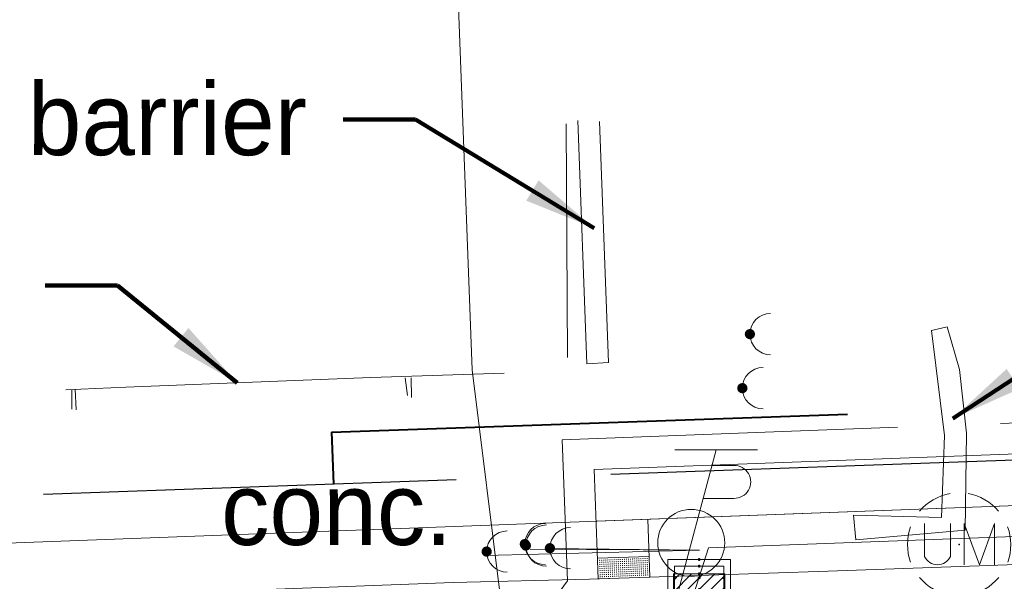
# Model space of a CAD drawing. Header units: feet. Extents: x 2433273 to 2447442, y 555003 to 575201.
# Tile 200 of 226: x 2435720 to 2435816, y 570422 to 570476. Entities that reach past the tile are written whole.
import ezdxf
from ezdxf.enums import TextEntityAlignment as Align

# ---------------------------------------------------------------- set-up
doc = ezdxf.new("R2010")
doc.units = ezdxf.units.FT
doc.header["$LTSCALE"] = 50
doc.header["$MEASUREMENT"] = 0
for name, pattern in [('cl50', [100, 7.5, -7.5, 70, -7.5, 7.5]), ('constlimit', [0.85, 0.65, -0.1, -0.1]), ('DGN Style 1', [291.026069, 0.484236, -290.541832]), ('DGN Style 2', [484.236387, 290.541832, -193.694555]), ('DGN Style 3', [677.930942, 484.236387, -193.694555]), ('DGN Style 4', [775.262456, 387.38911, -193.694555, 0.484236, -193.694555]), ('DGN Style 5', [338.965471, 145.270916, -193.694555]), ('DGN Style 6', [921.017609, 0.484236, -193.694555, 338.965471, -193.694555, 0.484236, -193.694555]), ('DGN Style 7', [968.472775, 435.812749, -193.694555, 145.270916, -193.694555]), ('drainage01', [1.6, 0.85, -0.75]), ('esmtshpr', [5.35, 1, -0.175, -0.175, 4]), ('fenceex', [1, 0.85, -0.075, -0.075]), ('rowex', [4.85, 0.8, -0.375, -0.375, 0.8, -0.3, 0.8, -0.3, 0.8, -0.3])]:
    doc.linetypes.add(name, pattern=pattern)
for name, color, linetype, lineweight in [('DR_X_Cells', 151, 'DGN Style 2', 0), ('DR_X_Cells (Construction)', 151, 'DGN Style 2', 0), ('GE_P_CL_50', 7, 'cl50', 13), ('GK_Drainage_Nodes (Construction)', 7, 'Continuous', 53), ('PV_P_Curb_Ramp', 120, 'Continuous', 13), ('PV_P_Walk', 241, 'Continuous', 13), ('PV_X_Curb', 120, 'DGN Style 1', 0), ('PV_X_EOP', 7, 'DGN Style 3', 0), ('RD_X_Fence', 230, 'fenceex', 0), ('RW_P_Const_Limits', 120, 'constlimit', 0), ('RW_P_Esmt_SH', 193, 'esmtshpr', 40), ('RW_X_Fee_RW', 6, 'rowex', 30), ('SV_X_Break_Lines', 4, 'DGN Style 2', 0), ('SV_X_Text', 7, 'Continuous', 0), ('UT_X_Gas', 2, 'Continuous', 0), ('UT_X_Misc_Cells', 7, 'Continuous', 0), ('UT_X_Unknown_Cells', 7, 'Continuous', 0), ('UT_X_Unknown_Cells (Construction)', 7, 'Continuous', 0)]:
    doc.layers.add(name, color=color, linetype=linetype, lineweight=lineweight)
doc.styles.add('Slanted-Normal LS 0.50', font='font31.shx', dxfattribs={"height": 0.14})
doc.styles.add('Slanted-Normal LS 0.50_0', font='font31.shx')
doc.dimstyles.new('Dec-0  Slanted', dxfattribs={"dimscale": 50, "dimtxt": 0.14, "dimasz": 0.14, "dimexe": 0.07, "dimexo": 0.07, "dimgap": 0.07, "dimtad": 1, "dimdec": 0, "dimzin": 3, "dimdsep": 46, "dimtxsty": 'Slanted-Normal LS 0.50_0', "dimcen": 0.09, "dimclrd": 97, "dimclre": 97, "dimclrt": 7, "dimadec": 0, "dimazin": 3, "dimtfac": 1, "dimtdec": 0, "dimtofl": 0, "dimtmove": 1, "dimatfit": 1, "dimfxl": 1, "dimtzin": 3, "dimlwd": 0, "dimlwe": 0, "dimarcsym": 0})

# ---------------------------------------------------------------- blocks, each defined once
blk = doc.blocks.new('CB3-X_15')
at = {"layer": 'DR_X_Cells', "color": 151, "linetype": 'Continuous', "lineweight": 0}
for p, q in [((-2.5, -1.759), (-0.746, 0)), ((-2.5, -0.626), (-1.876, 0)), ((-1.444, -1.833), (0.384, 0)), ((-0.315, -1.833), (1.514, 0)), ((0.815, -1.833), (2.5, -0.144)), ((1.945, -1.833), (2.5, -1.277))]:
    blk.add_line(p, q, dxfattribs=at)
at = {"layer": 'DR_X_Cells', "color": 151, "linetype": 'drainage01', "lineweight": 0}
blk.add_lwpolyline([(-3.042, 1.417), (3.042, 1.417), (3.042, -2.167), (-3.042, -2.167), (-3.042, 1.417)], close=True, dxfattribs=at)
at = {"layer": 'DR_X_Cells', "color": 151, "linetype": 'Continuous', "lineweight": 0, "flags": 128}
blk.add_lwpolyline([(-2.5, 0), (2.5, 0), (2.5, -1.833), (-2.5, -1.833), (-2.5, 0)], close=True, dxfattribs=at)
at = {"layer": 'DR_X_Cells (Construction)', "color": 20, "linetype": 'drainage01', "lineweight": 0}
blk.add_lwpolyline([(-2.375, 0.75), (2.375, 0.75), (2.375, -1.5), (-2.375, -1.5), (-2.375, 0.75)], close=True, dxfattribs=at)
at = {"layer": 'GK_Drainage_Nodes (Construction)', "color": 21, "linetype": 'DGN Style 2', "lineweight": 53}
blk.add_point((0, 1.417), dxfattribs=at)
at = {"layer": 'GK_Drainage_Nodes (Construction)', "color": 61, "linetype": 'DGN Style 6', "lineweight": 53}
for p in [(0, 0.75), (-2.375, -0.375), (2.375, -0.375), (0, -1.5)]:
    blk.add_point(p, dxfattribs=at)
at = {"layer": 'GK_Drainage_Nodes (Construction)', "color": 21, "linetype": 'DGN Style 5', "lineweight": 53}
blk.add_point((0, 0), dxfattribs=at)
at = {"layer": 'GK_Drainage_Nodes (Construction)', "color": 40, "linetype": 'DGN Style 4', "lineweight": 53}
blk.add_point((0, 0), dxfattribs=at)
at = {"layer": 'GK_Drainage_Nodes (Construction)', "color": 151, "linetype": 'DGN Style 7', "lineweight": 53}
blk.add_point((0, -0.375), dxfattribs=at)
at = {"layer": 'GK_Drainage_Nodes (Construction)', "color": 223, "linetype": 'DGN Style 1', "lineweight": 53}
blk.add_point((0, -2.167), dxfattribs=at)
blk = doc.blocks.new('UMH_15')
at = {"layer": 'UT_X_Unknown_Cells', "color": 7, "linetype": 'Continuous', "lineweight": 0}
for p, q in [((-0.0671, 0.0408), (-0.0671, -0.0232)), ((-0.0167, 0.0408), (-0.0167, -0.0232))]:
    blk.add_line(p, q, dxfattribs=at)
at = {"layer": 'UT_X_Unknown_Cells', "color": 7, "linetype": 'Continuous', "lineweight": 0, "flags": 128}
blk.add_lwpolyline([(0.0094, -0.0392), (0.0094, 0.0408), (0.0391, -0.0392), (0.0687, 0.0408), (0.0687, -0.0392)], dxfattribs=at)
at = {"layer": 'UT_X_Unknown_Cells', "color": 7, "linetype": 'Continuous', "lineweight": 0}
for centre, radius, start, end in [((0, 0), 0.1, 100.0806, 140.0721), ((0, 0), 0.1, 40.0577, 80.1061), ((0, 0), 0.1, 160.0169, 200.0392), ((0, 0), 0.1, 340.0169, 20.0392), ((-0.0419, -0.0114), 0.0279, 205.1924, 334.8076), ((0, 0), 0.1, 220.0577, 260.0473), ((0, 0), 0.1, 280.0114, 320.0264)]:
    blk.add_arc(centre, radius, start, end, dxfattribs=at)
at = {"layer": 'UT_X_Unknown_Cells (Construction)', "color": 7, "linetype": 'Continuous', "lineweight": 30}
blk.add_point((0, 0), dxfattribs=at)
blk = doc.blocks.new('DM_63')
at = {"layer": 'UT_X_Misc_Cells', "linetype": 'Continuous', "lineweight": 0}
h = blk.add_hatch(color=2, dxfattribs=at)
edge = h.paths.add_edge_path()
edge.add_arc((0, 0), 0.01, 0, 360)
at = {"layer": 'UT_X_Misc_Cells', "color": 2, "linetype": 'Continuous', "lineweight": 0}
blk.add_arc((0.04, 0), 0.04, 90, 270, dxfattribs=at)
blk = doc.blocks.new('DM_64')
at = {"layer": 'UT_X_Misc_Cells', "linetype": 'Continuous', "lineweight": 0}
h = blk.add_hatch(color=2, dxfattribs=at)
edge = h.paths.add_edge_path()
edge.add_arc((0, 0), 0.01, 0, 360)
at = {"layer": 'UT_X_Misc_Cells', "color": 2, "linetype": 'Continuous', "lineweight": 0}
blk.add_arc((0.04, 0), 0.04, 90, 270, dxfattribs=at)
blk = doc.blocks.new('TPW_19')
at = {"layer": 'UT_X_Misc_Cells', "color": 30, "linetype": 'Continuous', "lineweight": 0}
for p, q in [((0.0482, 0.18), (-0.0322, -0.12)), ((0.1282, 0.18), (-0.0318, 0.18)), ((0.0402, 0.15), (0.0827, 0.15)), ((0.0231, 0.0863), (0.0827, 0.0863))]:
    blk.add_line(p, q, dxfattribs=at)
blk.add_circle((0, 0), 0.065, dxfattribs=at)
at = {"layer": 'UT_X_Misc_Cells', "color": 30, "linetype": 'Continuous', "lineweight": 0, "extrusion": (0, 0, -1)}
blk.add_arc((-0.0833, 0.1181), 0.0319, 88.8767, 271.1233, dxfattribs=at)
blk = doc.blocks.new('DM_65')
at = {"layer": 'UT_X_Misc_Cells', "linetype": 'Continuous', "lineweight": 0}
h = blk.add_hatch(color=2, dxfattribs=at)
edge = h.paths.add_edge_path()
edge.add_arc((0, 0), 0.01, 0, 360)
at = {"layer": 'UT_X_Misc_Cells', "color": 2, "linetype": 'Continuous', "lineweight": 0}
blk.add_arc((0.04, 0), 0.04, 90, 270, dxfattribs=at)
blk = doc.blocks.new('DM_66')
at = {"layer": 'UT_X_Misc_Cells', "linetype": 'Continuous', "lineweight": 0}
h = blk.add_hatch(color=2, dxfattribs=at)
edge = h.paths.add_edge_path()
edge.add_arc((0, 0), 0.01, 0, 360)
at = {"layer": 'UT_X_Misc_Cells', "color": 2, "linetype": 'Continuous', "lineweight": 0}
blk.add_arc((0.04, 0), 0.04, 90, 270, dxfattribs=at)
blk = doc.blocks.new('DM_67')
at = {"layer": 'UT_X_Misc_Cells', "linetype": 'Continuous', "lineweight": 0}
h = blk.add_hatch(color=2, dxfattribs=at)
edge = h.paths.add_edge_path()
edge.add_arc((0, 0), 0.01, 0, 360)
at = {"layer": 'UT_X_Misc_Cells', "color": 2, "linetype": 'Continuous', "lineweight": 0}
blk.add_arc((0.04, 0), 0.04, 90, 270, dxfattribs=at)
blk = doc.blocks.new('DM_68')
at = {"layer": 'UT_X_Misc_Cells', "linetype": 'Continuous', "lineweight": 0}
h = blk.add_hatch(color=2, dxfattribs=at)
edge = h.paths.add_edge_path()
edge.add_arc((0, 0), 0.01, 0, 360)
at = {"layer": 'UT_X_Misc_Cells', "color": 2, "linetype": 'Continuous', "lineweight": 0}
blk.add_arc((0.04, 0), 0.04, 90, 270, dxfattribs=at)

msp = doc.modelspace()

# ---------------------------------------------------------------- hatches: boundary and pattern name
at = {"layer": 'PV_P_Curb_Ramp'}
h = msp.add_hatch(color=256, dxfattribs=at)
edge = h.paths.add_edge_path()
edge.add_arc((2435776.634, 570423.888), 0.0585, 0, 360)
h = msp.add_hatch(color=256, dxfattribs=at)
edge = h.paths.add_edge_path()
edge.add_arc((2435776.834, 570423.896), 0.0585, 0, 360)
h = msp.add_hatch(color=256, dxfattribs=at)
edge = h.paths.add_edge_path()
edge.add_arc((2435777.034, 570423.904), 0.0585, 0, 360)
h = msp.add_hatch(color=256, dxfattribs=at)
edge = h.paths.add_edge_path()
edge.add_arc((2435777.234, 570423.912), 0.0585, 0, 360)
h = msp.add_hatch(color=256, dxfattribs=at)
edge = h.paths.add_edge_path()
edge.add_arc((2435777.434, 570423.919), 0.0585, 0, 360)
h = msp.add_hatch(color=256, dxfattribs=at)
edge = h.paths.add_edge_path()
edge.add_arc((2435777.441, 570423.719), 0.0585, 0, 360)
h = msp.add_hatch(color=256, dxfattribs=at)
edge = h.paths.add_edge_path()
edge.add_arc((2435777.634, 570423.927), 0.0585, 0, 360)
h = msp.add_hatch(color=256, dxfattribs=at)
edge = h.paths.add_edge_path()
edge.add_arc((2435777.641, 570423.727), 0.0585, 0, 360)
h = msp.add_hatch(color=256, dxfattribs=at)
edge = h.paths.add_edge_path()
edge.add_arc((2435777.833, 570423.935), 0.0585, 0, 360)
h = msp.add_hatch(color=256, dxfattribs=at)
edge = h.paths.add_edge_path()
edge.add_arc((2435777.841, 570423.735), 0.0585, 0, 360)
h = msp.add_hatch(color=256, dxfattribs=at)
edge = h.paths.add_edge_path()
edge.add_arc((2435778.033, 570423.942), 0.0585, 0, 360)
h = msp.add_hatch(color=256, dxfattribs=at)
edge = h.paths.add_edge_path()
edge.add_arc((2435778.041, 570423.743), 0.0585, 0, 360)
h = msp.add_hatch(color=256, dxfattribs=at)
edge = h.paths.add_edge_path()
edge.add_arc((2435778.233, 570423.95), 0.0585, 0, 360)
h = msp.add_hatch(color=256, dxfattribs=at)
edge = h.paths.add_edge_path()
edge.add_arc((2435778.241, 570423.75), 0.0585, 0, 360)
h = msp.add_hatch(color=256, dxfattribs=at)
edge = h.paths.add_edge_path()
edge.add_arc((2435778.433, 570423.958), 0.0585, 0, 360)
h = msp.add_hatch(color=256, dxfattribs=at)
edge = h.paths.add_edge_path()
edge.add_arc((2435778.441, 570423.758), 0.0585, 0, 360)
h = msp.add_hatch(color=256, dxfattribs=at)
edge = h.paths.add_edge_path()
edge.add_arc((2435778.633, 570423.966), 0.0585, 0, 360)
h = msp.add_hatch(color=256, dxfattribs=at)
edge = h.paths.add_edge_path()
edge.add_arc((2435778.641, 570423.766), 0.0585, 0, 360)
h = msp.add_hatch(color=256, dxfattribs=at)
edge = h.paths.add_edge_path()
edge.add_arc((2435778.833, 570423.973), 0.0585, 0, 360)
h = msp.add_hatch(color=256, dxfattribs=at)
edge = h.paths.add_edge_path()
edge.add_arc((2435778.84, 570423.774), 0.0585, 0, 360)
h = msp.add_hatch(color=256, dxfattribs=at)
edge = h.paths.add_edge_path()
edge.add_arc((2435779.033, 570423.981), 0.0585, 0, 360)
h = msp.add_hatch(color=256, dxfattribs=at)
edge = h.paths.add_edge_path()
edge.add_arc((2435779.04, 570423.781), 0.0585, 0, 360)
h = msp.add_hatch(color=256, dxfattribs=at)
edge = h.paths.add_edge_path()
edge.add_arc((2435779.232, 570423.989), 0.0585, 0, 360)
h = msp.add_hatch(color=256, dxfattribs=at)
edge = h.paths.add_edge_path()
edge.add_arc((2435779.24, 570423.789), 0.0585, 0, 360)
h = msp.add_hatch(color=256, dxfattribs=at)
edge = h.paths.add_edge_path()
edge.add_arc((2435779.432, 570423.997), 0.0585, 0, 360)
h = msp.add_hatch(color=256, dxfattribs=at)
edge = h.paths.add_edge_path()
edge.add_arc((2435779.44, 570423.797), 0.0585, 0, 360)
h = msp.add_hatch(color=256, dxfattribs=at)
edge = h.paths.add_edge_path()
edge.add_arc((2435779.632, 570424.004), 0.0585, 0, 360)
h = msp.add_hatch(color=256, dxfattribs=at)
edge = h.paths.add_edge_path()
edge.add_arc((2435779.64, 570423.805), 0.0585, 0, 360)
h = msp.add_hatch(color=256, dxfattribs=at)
edge = h.paths.add_edge_path()
edge.add_arc((2435779.832, 570424.012), 0.0585, 0, 360)
h = msp.add_hatch(color=256, dxfattribs=at)
edge = h.paths.add_edge_path()
edge.add_arc((2435779.84, 570423.812), 0.0585, 0, 360)
h = msp.add_hatch(color=256, dxfattribs=at)
edge = h.paths.add_edge_path()
edge.add_arc((2435780.032, 570424.02), 0.0585, 0, 360)
h = msp.add_hatch(color=256, dxfattribs=at)
edge = h.paths.add_edge_path()
edge.add_arc((2435780.039, 570423.82), 0.0585, 0, 360)
h = msp.add_hatch(color=256, dxfattribs=at)
edge = h.paths.add_edge_path()
edge.add_arc((2435780.232, 570424.028), 0.0585, 0, 360)
h = msp.add_hatch(color=256, dxfattribs=at)
edge = h.paths.add_edge_path()
edge.add_arc((2435780.239, 570423.828), 0.0585, 0, 360)
h = msp.add_hatch(color=256, dxfattribs=at)
edge = h.paths.add_edge_path()
edge.add_arc((2435780.431, 570424.035), 0.0585, 0, 360)
h = msp.add_hatch(color=256, dxfattribs=at)
edge = h.paths.add_edge_path()
edge.add_arc((2435780.439, 570423.836), 0.0585, 0, 360)
h = msp.add_hatch(color=256, dxfattribs=at)
edge = h.paths.add_edge_path()
edge.add_arc((2435780.631, 570424.043), 0.0585, 0, 360)
h = msp.add_hatch(color=256, dxfattribs=at)
edge = h.paths.add_edge_path()
edge.add_arc((2435780.639, 570423.843), 0.0585, 0, 360)
h = msp.add_hatch(color=256, dxfattribs=at)
edge = h.paths.add_edge_path()
edge.add_arc((2435780.831, 570424.051), 0.0585, 0, 360)
h = msp.add_hatch(color=256, dxfattribs=at)
edge = h.paths.add_edge_path()
edge.add_arc((2435780.839, 570423.851), 0.0585, 0, 360)
h = msp.add_hatch(color=256, dxfattribs=at)
edge = h.paths.add_edge_path()
edge.add_arc((2435781.031, 570424.059), 0.0585, 0, 360)
h = msp.add_hatch(color=256, dxfattribs=at)
edge = h.paths.add_edge_path()
edge.add_arc((2435781.039, 570423.859), 0.0585, 0, 360)
h = msp.add_hatch(color=256, dxfattribs=at)
edge = h.paths.add_edge_path()
edge.add_arc((2435781.231, 570424.066), 0.0585, 0, 360)
h = msp.add_hatch(color=256, dxfattribs=at)
edge = h.paths.add_edge_path()
edge.add_arc((2435781.239, 570423.866), 0.0585, 0, 360)
h = msp.add_hatch(color=256, dxfattribs=at)
edge = h.paths.add_edge_path()
edge.add_arc((2435776.642, 570423.688), 0.0585, 0, 360)
h = msp.add_hatch(color=256, dxfattribs=at)
edge = h.paths.add_edge_path()
edge.add_arc((2435776.65, 570423.489), 0.0585, 0, 360)
h = msp.add_hatch(color=256, dxfattribs=at)
edge = h.paths.add_edge_path()
edge.add_arc((2435776.657, 570423.289), 0.0585, 0, 360)
h = msp.add_hatch(color=256, dxfattribs=at)
edge = h.paths.add_edge_path()
edge.add_arc((2435776.665, 570423.089), 0.0585, 0, 360)
h = msp.add_hatch(color=256, dxfattribs=at)
edge = h.paths.add_edge_path()
edge.add_arc((2435776.673, 570422.889), 0.0585, 0, 360)
h = msp.add_hatch(color=256, dxfattribs=at)
edge = h.paths.add_edge_path()
edge.add_arc((2435776.842, 570423.696), 0.0585, 0, 360)
h = msp.add_hatch(color=256, dxfattribs=at)
edge = h.paths.add_edge_path()
edge.add_arc((2435776.85, 570423.496), 0.0585, 0, 360)
h = msp.add_hatch(color=256, dxfattribs=at)
edge = h.paths.add_edge_path()
edge.add_arc((2435776.857, 570423.296), 0.0585, 0, 360)
h = msp.add_hatch(color=256, dxfattribs=at)
edge = h.paths.add_edge_path()
edge.add_arc((2435776.865, 570423.097), 0.0585, 0, 360)
h = msp.add_hatch(color=256, dxfattribs=at)
edge = h.paths.add_edge_path()
edge.add_arc((2435776.873, 570422.897), 0.0585, 0, 360)
h = msp.add_hatch(color=256, dxfattribs=at)
edge = h.paths.add_edge_path()
edge.add_arc((2435777.042, 570423.704), 0.0585, 0, 360)
h = msp.add_hatch(color=256, dxfattribs=at)
edge = h.paths.add_edge_path()
edge.add_arc((2435777.049, 570423.504), 0.0585, 0, 360)
h = msp.add_hatch(color=256, dxfattribs=at)
edge = h.paths.add_edge_path()
edge.add_arc((2435777.057, 570423.304), 0.0585, 0, 360)
h = msp.add_hatch(color=256, dxfattribs=at)
edge = h.paths.add_edge_path()
edge.add_arc((2435777.065, 570423.104), 0.0585, 0, 360)
h = msp.add_hatch(color=256, dxfattribs=at)
edge = h.paths.add_edge_path()
edge.add_arc((2435777.073, 570422.905), 0.0585, 0, 360)
h = msp.add_hatch(color=256, dxfattribs=at)
edge = h.paths.add_edge_path()
edge.add_arc((2435777.242, 570423.712), 0.0585, 0, 360)
h = msp.add_hatch(color=256, dxfattribs=at)
edge = h.paths.add_edge_path()
edge.add_arc((2435777.249, 570423.512), 0.0585, 0, 360)
h = msp.add_hatch(color=256, dxfattribs=at)
edge = h.paths.add_edge_path()
edge.add_arc((2435777.257, 570423.312), 0.0585, 0, 360)
h = msp.add_hatch(color=256, dxfattribs=at)
edge = h.paths.add_edge_path()
edge.add_arc((2435777.265, 570423.112), 0.0585, 0, 360)
h = msp.add_hatch(color=256, dxfattribs=at)
edge = h.paths.add_edge_path()
edge.add_arc((2435777.273, 570422.912), 0.0585, 0, 360)
h = msp.add_hatch(color=256, dxfattribs=at)
edge = h.paths.add_edge_path()
edge.add_arc((2435777.449, 570423.52), 0.0585, 0, 360)
h = msp.add_hatch(color=256, dxfattribs=at)
edge = h.paths.add_edge_path()
edge.add_arc((2435777.457, 570423.32), 0.0585, 0, 360)
h = msp.add_hatch(color=256, dxfattribs=at)
edge = h.paths.add_edge_path()
edge.add_arc((2435777.465, 570423.12), 0.0585, 0, 360)
h = msp.add_hatch(color=256, dxfattribs=at)
edge = h.paths.add_edge_path()
edge.add_arc((2435777.472, 570422.92), 0.0585, 0, 360)
h = msp.add_hatch(color=256, dxfattribs=at)
edge = h.paths.add_edge_path()
edge.add_arc((2435777.649, 570423.527), 0.0585, 0, 360)
h = msp.add_hatch(color=256, dxfattribs=at)
edge = h.paths.add_edge_path()
edge.add_arc((2435777.657, 570423.327), 0.0585, 0, 360)
h = msp.add_hatch(color=256, dxfattribs=at)
edge = h.paths.add_edge_path()
edge.add_arc((2435777.664, 570423.128), 0.0585, 0, 360)
h = msp.add_hatch(color=256, dxfattribs=at)
edge = h.paths.add_edge_path()
edge.add_arc((2435777.672, 570422.928), 0.0585, 0, 360)
h = msp.add_hatch(color=256, dxfattribs=at)
edge = h.paths.add_edge_path()
edge.add_arc((2435777.849, 570423.535), 0.0585, 0, 360)
h = msp.add_hatch(color=256, dxfattribs=at)
edge = h.paths.add_edge_path()
edge.add_arc((2435777.857, 570423.335), 0.0585, 0, 360)
h = msp.add_hatch(color=256, dxfattribs=at)
edge = h.paths.add_edge_path()
edge.add_arc((2435777.864, 570423.135), 0.0585, 0, 360)
h = msp.add_hatch(color=256, dxfattribs=at)
edge = h.paths.add_edge_path()
edge.add_arc((2435777.872, 570422.935), 0.0585, 0, 360)
h = msp.add_hatch(color=256, dxfattribs=at)
edge = h.paths.add_edge_path()
edge.add_arc((2435778.049, 570423.543), 0.0585, 0, 360)
h = msp.add_hatch(color=256, dxfattribs=at)
edge = h.paths.add_edge_path()
edge.add_arc((2435778.056, 570423.343), 0.0585, 0, 360)
h = msp.add_hatch(color=256, dxfattribs=at)
edge = h.paths.add_edge_path()
edge.add_arc((2435778.064, 570423.143), 0.0585, 0, 360)
h = msp.add_hatch(color=256, dxfattribs=at)
edge = h.paths.add_edge_path()
edge.add_arc((2435778.072, 570422.943), 0.0585, 0, 360)
h = msp.add_hatch(color=256, dxfattribs=at)
edge = h.paths.add_edge_path()
edge.add_arc((2435778.249, 570423.551), 0.0585, 0, 360)
h = msp.add_hatch(color=256, dxfattribs=at)
edge = h.paths.add_edge_path()
edge.add_arc((2435778.256, 570423.351), 0.0585, 0, 360)
h = msp.add_hatch(color=256, dxfattribs=at)
edge = h.paths.add_edge_path()
edge.add_arc((2435778.264, 570423.151), 0.0585, 0, 360)
h = msp.add_hatch(color=256, dxfattribs=at)
edge = h.paths.add_edge_path()
edge.add_arc((2435778.272, 570422.951), 0.0585, 0, 360)
h = msp.add_hatch(color=256, dxfattribs=at)
edge = h.paths.add_edge_path()
edge.add_arc((2435778.448, 570423.558), 0.0585, 0, 360)
h = msp.add_hatch(color=256, dxfattribs=at)
edge = h.paths.add_edge_path()
edge.add_arc((2435778.456, 570423.358), 0.0585, 0, 360)
h = msp.add_hatch(color=256, dxfattribs=at)
edge = h.paths.add_edge_path()
edge.add_arc((2435778.464, 570423.159), 0.0585, 0, 360)
h = msp.add_hatch(color=256, dxfattribs=at)
edge = h.paths.add_edge_path()
edge.add_arc((2435778.472, 570422.959), 0.0585, 0, 360)
h = msp.add_hatch(color=256, dxfattribs=at)
edge = h.paths.add_edge_path()
edge.add_arc((2435778.648, 570423.566), 0.0585, 0, 360)
h = msp.add_hatch(color=256, dxfattribs=at)
edge = h.paths.add_edge_path()
edge.add_arc((2435778.656, 570423.366), 0.0585, 0, 360)
h = msp.add_hatch(color=256, dxfattribs=at)
edge = h.paths.add_edge_path()
edge.add_arc((2435778.664, 570423.166), 0.0585, 0, 360)
h = msp.add_hatch(color=256, dxfattribs=at)
edge = h.paths.add_edge_path()
edge.add_arc((2435778.672, 570422.966), 0.0585, 0, 360)
h = msp.add_hatch(color=256, dxfattribs=at)
edge = h.paths.add_edge_path()
edge.add_arc((2435778.679, 570422.767), 0.0585, 0, 360)
h = msp.add_hatch(color=256, dxfattribs=at)
edge = h.paths.add_edge_path()
edge.add_arc((2435778.848, 570423.574), 0.0585, 0, 360)
h = msp.add_hatch(color=256, dxfattribs=at)
edge = h.paths.add_edge_path()
edge.add_arc((2435778.856, 570423.374), 0.0585, 0, 360)
h = msp.add_hatch(color=256, dxfattribs=at)
edge = h.paths.add_edge_path()
edge.add_arc((2435778.864, 570423.174), 0.0585, 0, 360)
h = msp.add_hatch(color=256, dxfattribs=at)
edge = h.paths.add_edge_path()
edge.add_arc((2435778.871, 570422.974), 0.0585, 0, 360)
h = msp.add_hatch(color=256, dxfattribs=at)
edge = h.paths.add_edge_path()
edge.add_arc((2435778.879, 570422.774), 0.0585, 0, 360)
h = msp.add_hatch(color=256, dxfattribs=at)
edge = h.paths.add_edge_path()
edge.add_arc((2435779.048, 570423.581), 0.0585, 0, 360)
h = msp.add_hatch(color=256, dxfattribs=at)
edge = h.paths.add_edge_path()
edge.add_arc((2435779.056, 570423.382), 0.0585, 0, 360)
h = msp.add_hatch(color=256, dxfattribs=at)
edge = h.paths.add_edge_path()
edge.add_arc((2435779.063, 570423.182), 0.0585, 0, 360)
h = msp.add_hatch(color=256, dxfattribs=at)
edge = h.paths.add_edge_path()
edge.add_arc((2435779.071, 570422.982), 0.0585, 0, 360)
h = msp.add_hatch(color=256, dxfattribs=at)
edge = h.paths.add_edge_path()
edge.add_arc((2435779.079, 570422.782), 0.0585, 0, 360)
h = msp.add_hatch(color=256, dxfattribs=at)
edge = h.paths.add_edge_path()
edge.add_arc((2435779.248, 570423.589), 0.0585, 0, 360)
h = msp.add_hatch(color=256, dxfattribs=at)
edge = h.paths.add_edge_path()
edge.add_arc((2435779.256, 570423.389), 0.0585, 0, 360)
h = msp.add_hatch(color=256, dxfattribs=at)
edge = h.paths.add_edge_path()
edge.add_arc((2435779.263, 570423.19), 0.0585, 0, 360)
h = msp.add_hatch(color=256, dxfattribs=at)
edge = h.paths.add_edge_path()
edge.add_arc((2435779.271, 570422.99), 0.0585, 0, 360)
h = msp.add_hatch(color=256, dxfattribs=at)
edge = h.paths.add_edge_path()
edge.add_arc((2435779.279, 570422.79), 0.0585, 0, 360)
h = msp.add_hatch(color=256, dxfattribs=at)
edge = h.paths.add_edge_path()
edge.add_arc((2435779.448, 570423.597), 0.0585, 0, 360)
h = msp.add_hatch(color=256, dxfattribs=at)
edge = h.paths.add_edge_path()
edge.add_arc((2435779.455, 570423.397), 0.0585, 0, 360)
h = msp.add_hatch(color=256, dxfattribs=at)
edge = h.paths.add_edge_path()
edge.add_arc((2435779.463, 570423.197), 0.0585, 0, 360)
h = msp.add_hatch(color=256, dxfattribs=at)
edge = h.paths.add_edge_path()
edge.add_arc((2435779.471, 570422.997), 0.0585, 0, 360)
h = msp.add_hatch(color=256, dxfattribs=at)
edge = h.paths.add_edge_path()
edge.add_arc((2435779.479, 570422.798), 0.0585, 0, 360)
h = msp.add_hatch(color=256, dxfattribs=at)
edge = h.paths.add_edge_path()
edge.add_arc((2435779.648, 570423.605), 0.0585, 0, 360)
h = msp.add_hatch(color=256, dxfattribs=at)
edge = h.paths.add_edge_path()
edge.add_arc((2435779.655, 570423.405), 0.0585, 0, 360)
h = msp.add_hatch(color=256, dxfattribs=at)
edge = h.paths.add_edge_path()
edge.add_arc((2435779.663, 570423.205), 0.0585, 0, 360)
h = msp.add_hatch(color=256, dxfattribs=at)
edge = h.paths.add_edge_path()
edge.add_arc((2435779.671, 570423.005), 0.0585, 0, 360)
h = msp.add_hatch(color=256, dxfattribs=at)
edge = h.paths.add_edge_path()
edge.add_arc((2435779.679, 570422.805), 0.0585, 0, 360)
h = msp.add_hatch(color=256, dxfattribs=at)
edge = h.paths.add_edge_path()
edge.add_arc((2435779.847, 570423.612), 0.0585, 0, 360)
h = msp.add_hatch(color=256, dxfattribs=at)
edge = h.paths.add_edge_path()
edge.add_arc((2435779.855, 570423.413), 0.0585, 0, 360)
h = msp.add_hatch(color=256, dxfattribs=at)
edge = h.paths.add_edge_path()
edge.add_arc((2435779.863, 570423.213), 0.0585, 0, 360)
h = msp.add_hatch(color=256, dxfattribs=at)
edge = h.paths.add_edge_path()
edge.add_arc((2435779.871, 570423.013), 0.0585, 0, 360)
h = msp.add_hatch(color=256, dxfattribs=at)
edge = h.paths.add_edge_path()
edge.add_arc((2435779.878, 570422.813), 0.0585, 0, 360)
h = msp.add_hatch(color=256, dxfattribs=at)
edge = h.paths.add_edge_path()
edge.add_arc((2435780.047, 570423.62), 0.0585, 0, 360)
h = msp.add_hatch(color=256, dxfattribs=at)
edge = h.paths.add_edge_path()
edge.add_arc((2435780.055, 570423.42), 0.0585, 0, 360)
h = msp.add_hatch(color=256, dxfattribs=at)
edge = h.paths.add_edge_path()
edge.add_arc((2435780.063, 570423.22), 0.0585, 0, 360)
h = msp.add_hatch(color=256, dxfattribs=at)
edge = h.paths.add_edge_path()
edge.add_arc((2435780.071, 570423.021), 0.0585, 0, 360)
h = msp.add_hatch(color=256, dxfattribs=at)
edge = h.paths.add_edge_path()
edge.add_arc((2435780.078, 570422.821), 0.0585, 0, 360)
h = msp.add_hatch(color=256, dxfattribs=at)
edge = h.paths.add_edge_path()
edge.add_arc((2435780.247, 570423.628), 0.0585, 0, 360)
h = msp.add_hatch(color=256, dxfattribs=at)
edge = h.paths.add_edge_path()
edge.add_arc((2435780.255, 570423.428), 0.0585, 0, 360)
h = msp.add_hatch(color=256, dxfattribs=at)
edge = h.paths.add_edge_path()
edge.add_arc((2435780.262, 570423.228), 0.0585, 0, 360)
h = msp.add_hatch(color=256, dxfattribs=at)
edge = h.paths.add_edge_path()
edge.add_arc((2435780.27, 570423.028), 0.0585, 0, 360)
h = msp.add_hatch(color=256, dxfattribs=at)
edge = h.paths.add_edge_path()
edge.add_arc((2435780.278, 570422.829), 0.0585, 0, 360)
h = msp.add_hatch(color=256, dxfattribs=at)
edge = h.paths.add_edge_path()
edge.add_arc((2435780.447, 570423.636), 0.0585, 0, 360)
h = msp.add_hatch(color=256, dxfattribs=at)
edge = h.paths.add_edge_path()
edge.add_arc((2435780.455, 570423.436), 0.0585, 0, 360)
h = msp.add_hatch(color=256, dxfattribs=at)
edge = h.paths.add_edge_path()
edge.add_arc((2435780.462, 570423.236), 0.0585, 0, 360)
h = msp.add_hatch(color=256, dxfattribs=at)
edge = h.paths.add_edge_path()
edge.add_arc((2435780.47, 570423.036), 0.0585, 0, 360)
h = msp.add_hatch(color=256, dxfattribs=at)
edge = h.paths.add_edge_path()
edge.add_arc((2435780.478, 570422.836), 0.0585, 0, 360)
h = msp.add_hatch(color=256, dxfattribs=at)
edge = h.paths.add_edge_path()
edge.add_arc((2435780.647, 570423.643), 0.0585, 0, 360)
h = msp.add_hatch(color=256, dxfattribs=at)
edge = h.paths.add_edge_path()
edge.add_arc((2435780.654, 570423.444), 0.0585, 0, 360)
h = msp.add_hatch(color=256, dxfattribs=at)
edge = h.paths.add_edge_path()
edge.add_arc((2435780.662, 570423.244), 0.0585, 0, 360)
h = msp.add_hatch(color=256, dxfattribs=at)
edge = h.paths.add_edge_path()
edge.add_arc((2435780.67, 570423.044), 0.0585, 0, 360)
h = msp.add_hatch(color=256, dxfattribs=at)
edge = h.paths.add_edge_path()
edge.add_arc((2435780.678, 570422.844), 0.0585, 0, 360)
h = msp.add_hatch(color=256, dxfattribs=at)
edge = h.paths.add_edge_path()
edge.add_arc((2435780.847, 570423.651), 0.0585, 0, 360)
h = msp.add_hatch(color=256, dxfattribs=at)
edge = h.paths.add_edge_path()
edge.add_arc((2435780.854, 570423.451), 0.0585, 0, 360)
h = msp.add_hatch(color=256, dxfattribs=at)
edge = h.paths.add_edge_path()
edge.add_arc((2435780.862, 570423.251), 0.0585, 0, 360)
h = msp.add_hatch(color=256, dxfattribs=at)
edge = h.paths.add_edge_path()
edge.add_arc((2435780.87, 570423.052), 0.0585, 0, 360)
h = msp.add_hatch(color=256, dxfattribs=at)
edge = h.paths.add_edge_path()
edge.add_arc((2435780.878, 570422.852), 0.0585, 0, 360)
h = msp.add_hatch(color=256, dxfattribs=at)
edge = h.paths.add_edge_path()
edge.add_arc((2435781.046, 570423.659), 0.0585, 0, 360)
h = msp.add_hatch(color=256, dxfattribs=at)
edge = h.paths.add_edge_path()
edge.add_arc((2435781.054, 570423.459), 0.0585, 0, 360)
h = msp.add_hatch(color=256, dxfattribs=at)
edge = h.paths.add_edge_path()
edge.add_arc((2435781.062, 570423.259), 0.0585, 0, 360)
h = msp.add_hatch(color=256, dxfattribs=at)
edge = h.paths.add_edge_path()
edge.add_arc((2435781.07, 570423.059), 0.0585, 0, 360)
h = msp.add_hatch(color=256, dxfattribs=at)
edge = h.paths.add_edge_path()
edge.add_arc((2435781.077, 570422.86), 0.0585, 0, 360)
h = msp.add_hatch(color=256, dxfattribs=at)
edge = h.paths.add_edge_path()
edge.add_arc((2435781.246, 570423.667), 0.0585, 0, 360)
h = msp.add_hatch(color=256, dxfattribs=at)
edge = h.paths.add_edge_path()
edge.add_arc((2435781.254, 570423.467), 0.0585, 0, 360)
h = msp.add_hatch(color=256, dxfattribs=at)
edge = h.paths.add_edge_path()
edge.add_arc((2435781.262, 570423.267), 0.0585, 0, 360)
h = msp.add_hatch(color=256, dxfattribs=at)
edge = h.paths.add_edge_path()
edge.add_arc((2435781.27, 570423.067), 0.0585, 0, 360)
h = msp.add_hatch(color=256, dxfattribs=at)
edge = h.paths.add_edge_path()
edge.add_arc((2435781.277, 570422.867), 0.0585, 0, 360)
h = msp.add_hatch(color=256, dxfattribs=at)
edge = h.paths.add_edge_path()
edge.add_arc((2435776.681, 570422.689), 0.0585, 0, 360)
h = msp.add_hatch(color=256, dxfattribs=at)
edge = h.paths.add_edge_path()
edge.add_arc((2435776.688, 570422.489), 0.0585, 0, 360)
h = msp.add_hatch(color=256, dxfattribs=at)
edge = h.paths.add_edge_path()
edge.add_arc((2435776.696, 570422.289), 0.0585, 0, 360)
h = msp.add_hatch(color=256, dxfattribs=at)
edge = h.paths.add_edge_path()
edge.add_arc((2435776.881, 570422.697), 0.0585, 0, 360)
h = msp.add_hatch(color=256, dxfattribs=at)
edge = h.paths.add_edge_path()
edge.add_arc((2435776.888, 570422.497), 0.0585, 0, 360)
h = msp.add_hatch(color=256, dxfattribs=at)
edge = h.paths.add_edge_path()
edge.add_arc((2435776.896, 570422.297), 0.0585, 0, 360)
h = msp.add_hatch(color=256, dxfattribs=at)
edge = h.paths.add_edge_path()
edge.add_arc((2435777.08, 570422.705), 0.0585, 0, 360)
h = msp.add_hatch(color=256, dxfattribs=at)
edge = h.paths.add_edge_path()
edge.add_arc((2435777.088, 570422.505), 0.0585, 0, 360)
h = msp.add_hatch(color=256, dxfattribs=at)
edge = h.paths.add_edge_path()
edge.add_arc((2435777.096, 570422.305), 0.0585, 0, 360)
h = msp.add_hatch(color=256, dxfattribs=at)
edge = h.paths.add_edge_path()
edge.add_arc((2435777.28, 570422.712), 0.0585, 0, 360)
h = msp.add_hatch(color=256, dxfattribs=at)
edge = h.paths.add_edge_path()
edge.add_arc((2435777.288, 570422.513), 0.0585, 0, 360)
h = msp.add_hatch(color=256, dxfattribs=at)
edge = h.paths.add_edge_path()
edge.add_arc((2435777.296, 570422.313), 0.0585, 0, 360)
h = msp.add_hatch(color=256, dxfattribs=at)
edge = h.paths.add_edge_path()
edge.add_arc((2435777.48, 570422.72), 0.0585, 0, 360)
h = msp.add_hatch(color=256, dxfattribs=at)
edge = h.paths.add_edge_path()
edge.add_arc((2435777.488, 570422.52), 0.0585, 0, 360)
h = msp.add_hatch(color=256, dxfattribs=at)
edge = h.paths.add_edge_path()
edge.add_arc((2435777.496, 570422.32), 0.0585, 0, 360)
h = msp.add_hatch(color=256, dxfattribs=at)
edge = h.paths.add_edge_path()
edge.add_arc((2435777.68, 570422.728), 0.0585, 0, 360)
h = msp.add_hatch(color=256, dxfattribs=at)
edge = h.paths.add_edge_path()
edge.add_arc((2435777.688, 570422.528), 0.0585, 0, 360)
h = msp.add_hatch(color=256, dxfattribs=at)
edge = h.paths.add_edge_path()
edge.add_arc((2435777.695, 570422.328), 0.0585, 0, 360)
h = msp.add_hatch(color=256, dxfattribs=at)
edge = h.paths.add_edge_path()
edge.add_arc((2435777.88, 570422.736), 0.0585, 0, 360)
h = msp.add_hatch(color=256, dxfattribs=at)
edge = h.paths.add_edge_path()
edge.add_arc((2435777.888, 570422.536), 0.0585, 0, 360)
h = msp.add_hatch(color=256, dxfattribs=at)
edge = h.paths.add_edge_path()
edge.add_arc((2435777.895, 570422.336), 0.0585, 0, 360)
h = msp.add_hatch(color=256, dxfattribs=at)
edge = h.paths.add_edge_path()
edge.add_arc((2435778.08, 570422.743), 0.0585, 0, 360)
h = msp.add_hatch(color=256, dxfattribs=at)
edge = h.paths.add_edge_path()
edge.add_arc((2435778.087, 570422.544), 0.0585, 0, 360)
h = msp.add_hatch(color=256, dxfattribs=at)
edge = h.paths.add_edge_path()
edge.add_arc((2435778.095, 570422.344), 0.0585, 0, 360)
h = msp.add_hatch(color=256, dxfattribs=at)
edge = h.paths.add_edge_path()
edge.add_arc((2435778.28, 570422.751), 0.0585, 0, 360)
h = msp.add_hatch(color=256, dxfattribs=at)
edge = h.paths.add_edge_path()
edge.add_arc((2435778.287, 570422.551), 0.0585, 0, 360)
h = msp.add_hatch(color=256, dxfattribs=at)
edge = h.paths.add_edge_path()
edge.add_arc((2435778.295, 570422.351), 0.0585, 0, 360)
h = msp.add_hatch(color=256, dxfattribs=at)
edge = h.paths.add_edge_path()
edge.add_arc((2435778.479, 570422.759), 0.0585, 0, 360)
h = msp.add_hatch(color=256, dxfattribs=at)
edge = h.paths.add_edge_path()
edge.add_arc((2435778.487, 570422.559), 0.0585, 0, 360)
h = msp.add_hatch(color=256, dxfattribs=at)
edge = h.paths.add_edge_path()
edge.add_arc((2435778.495, 570422.359), 0.0585, 0, 360)
h = msp.add_hatch(color=256, dxfattribs=at)
edge = h.paths.add_edge_path()
edge.add_arc((2435778.687, 570422.567), 0.0585, 0, 360)
h = msp.add_hatch(color=256, dxfattribs=at)
edge = h.paths.add_edge_path()
edge.add_arc((2435778.695, 570422.367), 0.0585, 0, 360)
h = msp.add_hatch(color=256, dxfattribs=at)
edge = h.paths.add_edge_path()
edge.add_arc((2435778.887, 570422.574), 0.0585, 0, 360)
h = msp.add_hatch(color=256, dxfattribs=at)
edge = h.paths.add_edge_path()
edge.add_arc((2435778.895, 570422.375), 0.0585, 0, 360)
h = msp.add_hatch(color=256, dxfattribs=at)
edge = h.paths.add_edge_path()
edge.add_arc((2435779.087, 570422.582), 0.0585, 0, 360)
h = msp.add_hatch(color=256, dxfattribs=at)
edge = h.paths.add_edge_path()
edge.add_arc((2435779.094, 570422.382), 0.0585, 0, 360)
h = msp.add_hatch(color=256, dxfattribs=at)
edge = h.paths.add_edge_path()
edge.add_arc((2435779.287, 570422.59), 0.0585, 0, 360)
h = msp.add_hatch(color=256, dxfattribs=at)
edge = h.paths.add_edge_path()
edge.add_arc((2435779.294, 570422.39), 0.0585, 0, 360)
h = msp.add_hatch(color=256, dxfattribs=at)
edge = h.paths.add_edge_path()
edge.add_arc((2435779.486, 570422.598), 0.0585, 0, 360)
h = msp.add_hatch(color=256, dxfattribs=at)
edge = h.paths.add_edge_path()
edge.add_arc((2435779.494, 570422.398), 0.0585, 0, 360)
h = msp.add_hatch(color=256, dxfattribs=at)
edge = h.paths.add_edge_path()
edge.add_arc((2435779.686, 570422.605), 0.0585, 0, 360)
h = msp.add_hatch(color=256, dxfattribs=at)
edge = h.paths.add_edge_path()
edge.add_arc((2435779.694, 570422.406), 0.0585, 0, 360)
h = msp.add_hatch(color=256, dxfattribs=at)
edge = h.paths.add_edge_path()
edge.add_arc((2435779.886, 570422.613), 0.0585, 0, 360)
h = msp.add_hatch(color=256, dxfattribs=at)
edge = h.paths.add_edge_path()
edge.add_arc((2435779.894, 570422.413), 0.0585, 0, 360)
h = msp.add_hatch(color=256, dxfattribs=at)
edge = h.paths.add_edge_path()
edge.add_arc((2435780.086, 570422.621), 0.0585, 0, 360)
h = msp.add_hatch(color=256, dxfattribs=at)
edge = h.paths.add_edge_path()
edge.add_arc((2435780.094, 570422.421), 0.0585, 0, 360)
h = msp.add_hatch(color=256, dxfattribs=at)
edge = h.paths.add_edge_path()
edge.add_arc((2435780.286, 570422.629), 0.0585, 0, 360)
h = msp.add_hatch(color=256, dxfattribs=at)
edge = h.paths.add_edge_path()
edge.add_arc((2435780.293, 570422.429), 0.0585, 0, 360)
h = msp.add_hatch(color=256, dxfattribs=at)
edge = h.paths.add_edge_path()
edge.add_arc((2435780.486, 570422.636), 0.0585, 0, 360)
h = msp.add_hatch(color=256, dxfattribs=at)
edge = h.paths.add_edge_path()
edge.add_arc((2435780.493, 570422.437), 0.0585, 0, 360)
h = msp.add_hatch(color=256, dxfattribs=at)
edge = h.paths.add_edge_path()
edge.add_arc((2435780.685, 570422.644), 0.0585, 0, 360)
h = msp.add_hatch(color=256, dxfattribs=at)
edge = h.paths.add_edge_path()
edge.add_arc((2435780.693, 570422.444), 0.0585, 0, 360)
h = msp.add_hatch(color=256, dxfattribs=at)
edge = h.paths.add_edge_path()
edge.add_arc((2435780.885, 570422.652), 0.0585, 0, 360)
h = msp.add_hatch(color=256, dxfattribs=at)
edge = h.paths.add_edge_path()
edge.add_arc((2435780.893, 570422.452), 0.0585, 0, 360)
h = msp.add_hatch(color=256, dxfattribs=at)
edge = h.paths.add_edge_path()
edge.add_arc((2435781.085, 570422.66), 0.0585, 0, 360)
h = msp.add_hatch(color=256, dxfattribs=at)
edge = h.paths.add_edge_path()
edge.add_arc((2435781.093, 570422.46), 0.0585, 0, 360)
h = msp.add_hatch(color=256, dxfattribs=at)
edge = h.paths.add_edge_path()
edge.add_arc((2435781.285, 570422.667), 0.0585, 0, 360)
h = msp.add_hatch(color=256, dxfattribs=at)
edge = h.paths.add_edge_path()
edge.add_arc((2435781.293, 570422.468), 0.0585, 0, 360)

# ---------------------------------------------------------------- linework, layer by layer
at = {"layer": 'GE_P_CL_50', "linetype": 'Continuous'}
for p, q in [((2435764.283, 570442.349), (2435759.429, 570572.152)), ((2435768.124, 570411.361), (2435764.283, 570442.349))]:
    msp.add_line(p, q, dxfattribs=at)
at = {"layer": 'PV_P_Curb_Ramp'}
for p, q in [((2435776.502, 570422.082), (2435776.105, 570432.674)), ((2435781.499, 570422.252), (2435781.289, 570427.865)), ((2435776.427, 570424.08), (2435781.424, 570424.251)), ((2435776.502, 570422.082), (2435781.499, 570422.252))]:
    msp.add_line(p, q, dxfattribs=at)
at = {"layer": 'PV_P_Walk'}
for p, q in [((2435776.105, 570432.674), (2436047.991, 570442.842)), ((2435776.292, 570427.678), (2436047.845, 570437.833))]:
    msp.add_line(p, q, dxfattribs=at)
at = {"layer": 'PV_X_Curb', "flags": 128}
for points in [[(2435758.409, 570439.649), (2435758.372, 570441.555)], [(2435725.53, 570438.525), (2435725.515, 570440.421)], [(2436074.704, 570430.971), (2436073.702, 570430.989), (2436064.952, 570431.473), (2436054.887, 570432.037), (2436041.387, 570432.183), (2436024.94, 570431.829), (2435997.498, 570430.68), (2435997.109, 570430.673), (2435964.884, 570429.337), (2435933.016, 570428.218), (2435899.28, 570426.928), (2435863.575, 570425.593), (2435847.012, 570425.172), (2435799.54, 570423.518), (2435798.638, 570423.421), (2435775.724, 570422.535), (2435763.587, 570422.129), (2435762.292, 570422.149), (2435722.191, 570420.74)]]:
    msp.add_lwpolyline(points, dxfattribs=at)
at = {"layer": 'PV_X_EOP', "flags": 128}
for points in [[(2436239.914, 570476.218), (2436252.85, 570454.857), (2436258.366, 570443.937), (2436257.787, 570428.403), (2436252.501, 570419.692), (2436250.209, 570418.24), (2436243.784, 570416.31), (2436237.613, 570415.618), (2436203.202, 570418.641), (2436168.857, 570422.05), (2436146.965, 570424.028), (2436144.786, 570423.889), (2436144.433, 570423.064), (2436141.518, 570423.331), (2436141.649, 570425.351), (2436121.351, 570426.227), (2436112.532, 570426.978), (2436109.417, 570430.207), (2436104.624, 570432.623), (2436102.848, 570431.554), (2436098.113, 570429.65), (2436092.839, 570428.879), (2436074.682, 570430.424), (2436064.783, 570430.972), (2436054.925, 570431.516), (2436041.238, 570431.563), (2436024.838, 570431.392), (2435997.305, 570430.129), (2435965.011, 570428.843), (2435933.094, 570427.606), (2435899.191, 570426.291), (2435863.564, 570425.053), (2435847.157, 570424.537), (2435798.776, 570422.841), (2435775.657, 570422.053), (2435762.456, 570421.729), (2435722.134, 570420.231)], [(2435758.035, 570439.833), (2435757.791, 570441.568)], [(2435725.927, 570438.446), (2435725.833, 570440.464)]]:
    msp.add_lwpolyline(points, dxfattribs=at)
at = {"layer": 'RD_X_Fence', "flags": 128}
msp.add_lwpolyline([(2435724.923, 570440.4), (2435730.737, 570440.663), (2435754.484, 570441.589), (2435773.537, 570442.189), (2435773.381, 570466.164)], dxfattribs=at)
at = {"layer": 'RW_P_Const_Limits'}
for p, q in [((2435772.995, 570435.56), (2436033.381, 570445.298)), ((2435773.506, 570421.895), (2435772.995, 570435.56)), ((2435787.173, 570425.083), (2435816.8, 570426.191)), ((2435779.517, 570401.37), (2435787.173, 570425.083)), ((2435773.506, 570421.895), (2435757.798, 570400.529))]:
    msp.add_line(p, q, dxfattribs=at)
at = {"layer": 'RW_P_Esmt_SH'}
for q in [(2436033.933, 570446.345), (2435750.85, 570431.285)]:
    msp.add_line((2435750.663, 570436.281), q, dxfattribs=at)
at = {"layer": 'RW_X_Fee_RW'}
msp.add_line((2434808.341, 570397.8), (2436036.739, 570441.442), dxfattribs=at)
at = {"layer": 'SV_X_Break_Lines', "flags": 128}
for points in [[(2435776.628, 570466.398), (2435777.478, 570443.029), (2435775.409, 570442.919), (2435774.529, 570466.47)], [(2435801.22, 570428.267), (2435809.738, 570428.024), (2435810.03, 570435.974), (2435808.787, 570446.128), (2435810.308, 570446.51), (2435811.471, 570442.366), (2435812.15, 570436.204), (2435812.024, 570426.791), (2435801.461, 570425.857), (2435801.22, 570428.267)]]:
    msp.add_lwpolyline(points, dxfattribs=at)
at = {"layer": 'UT_X_Gas'}
msp.add_line((2434799.461, 570391.147), (2436036.198, 570437.397), dxfattribs=at)
at = {"layer": 'UT_X_Misc_Cells'}
for p in [(2435765.525, 570424.36), (2435769.92, 570424.971), (2435771.716, 570425.022)]:
    msp.add_line(p, (2435786.299, 570424.877), dxfattribs=at)

# ---------------------------------------------------------------- block references
at = {"layer": 'DR_X_Cells', "color": 151, "linetype": 'Continuous', "lineweight": 0}
msp.add_blockref('CB3-X_15', (2435786.273, 570422.563), dxfattribs=at)
at = {"layer": 'UT_X_Misc_Cells', "color": 2, "linetype": 'Continuous', "lineweight": 0, "xscale": 50, "yscale": 50, "zscale": 50}
for name, p in [('DM_63', (2435791.189, 570445.794)), ('DM_64', (2435790.457, 570440.559)), ('DM_68', (2435765.693, 570424.731)), ('DM_65', (2435769.39, 570425.457)), ('DM_66', (2435769.491, 570425.311)), ('DM_67', (2435771.817, 570425.057))]:
    msp.add_blockref(name, p, dxfattribs=at)
at = {"layer": 'UT_X_Misc_Cells', "color": 30, "linetype": 'Continuous', "lineweight": 0, "xscale": 50, "yscale": 50, "zscale": 50}
msp.add_blockref('TPW_19', (2435785.505, 570425.573), dxfattribs=at)
at = {"layer": 'UT_X_Unknown_Cells', "color": 7, "linetype": 'Continuous', "lineweight": 0, "xscale": 50, "yscale": 50, "zscale": 50}
msp.add_blockref('UMH_15', (2435811.453, 570425.423), dxfattribs=at)

# ---------------------------------------------------------------- texts
at = {"layer": 'SV_X_Text', "style": 'Slanted-Normal LS 0.50'}
msp.add_text('conc.', height=7, dxfattribs=at).set_placement((2435739.973, 570432.37), align=Align.TOP_LEFT)
at = {"layer": 'SV_X_Text', "insert": (2435748.287, 570466.577), "char_height": 7, "attachment_point": 6, "line_spacing_factor": 0.606, "style": 'Slanted-Normal LS 0.50'}
msp.add_mtext('conc. barrier', dxfattribs=at)

# ---------------------------------------------------------------- leaders
at = {"layer": 'SV_X_Text', "color": 97, "linetype": 'Continuous', "lineweight": 0, "annotation_type": 0, "has_hookline": 1}
for points, hookline_direction, text_width in [([(2436024.442, 570449.064), (2436009.587, 570492.664), (2436002.587, 570492.664)], 1, 220), ([(2435776.111, 570456.07), (2435758.787, 570466.577), (2435751.787, 570466.577)], 1, 72.333), ([(2435741.525, 570441.084), (2435729.929, 570450.492), (2435722.929, 570450.492)], 1, 97.222), ([(2435810.837, 570437.617), (2435826.647, 570448.015), (2435833.647, 570448.015)], 0, 72.333)]:
    msp.add_leader(points, dimstyle='Dec-0  Slanted', override={"dimtad": 0, "dimclrd": 0, "dimlwd": 65534}, dxfattribs=dict(at, hookline_direction=hookline_direction, text_width=text_width))

doc.saveas('drawing.dxf')
